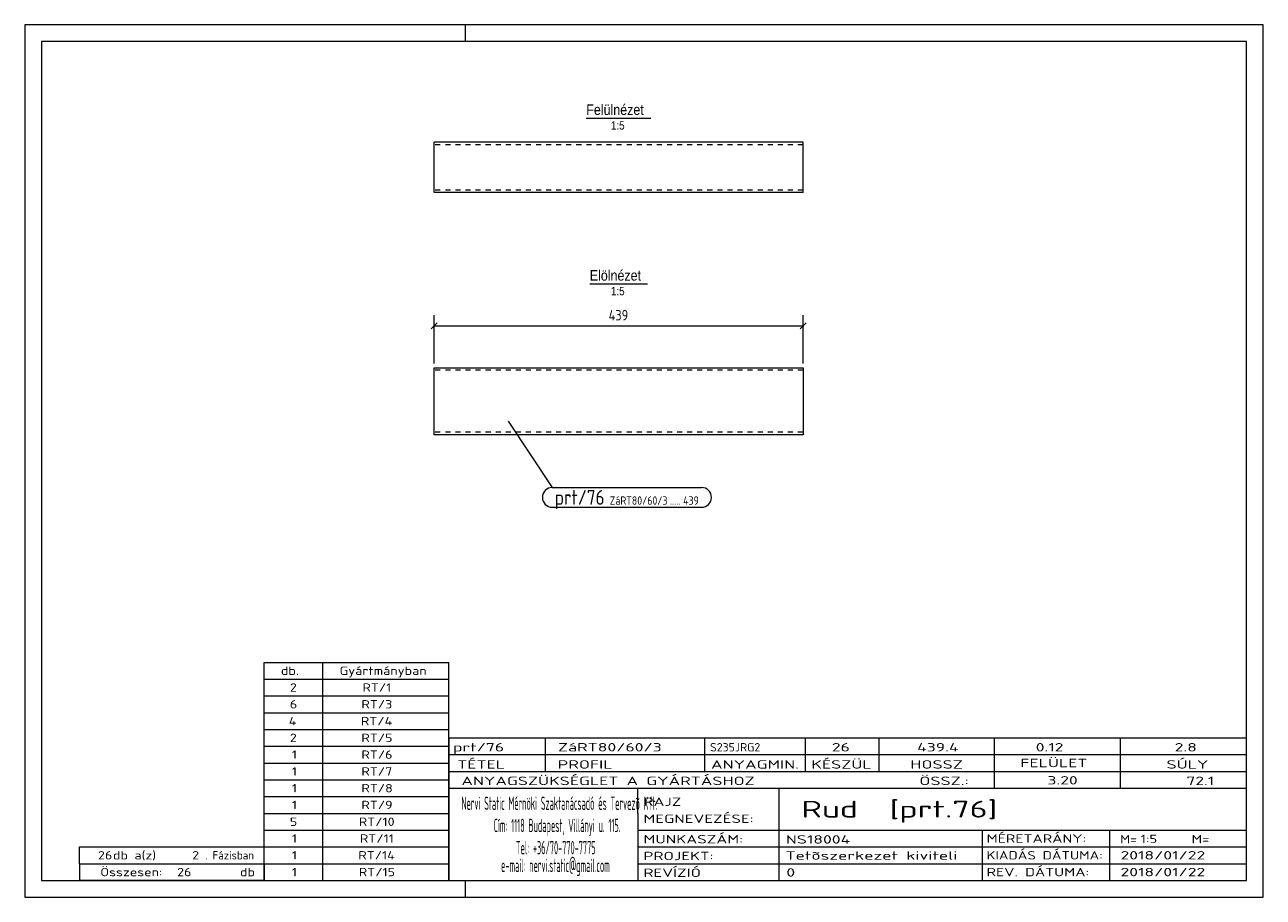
# Model space of a CAD drawing. Header units: millimetres. Extents: x 1 to 296, y 1 to 209.
import ezdxf

# ---------------------------------------------------------------- set-up
doc = ezdxf.new("R2010")
doc.units = ezdxf.units.MM
doc.header["$LTSCALE"] = 0.6
doc.linetypes.add('XKITLINE00', pattern=[0])
doc.linetypes.add('XKITLINE02', pattern=[4, 2, -2])
for name, color, linetype, lineweight in [('DrawingSheet', 5, 'Continuous', 0), ('OtherObjectType', 1, 'Continuous', 0), ('Part', 2, 'Continuous', 0), ('PartMark', 3, 'Continuous', 0), ('Z-DIMENSIONS', 1, 'Continuous', 0)]:
    doc.layers.add(name, color=color, linetype=linetype, lineweight=lineweight)
doc.styles.add('ARIAL', font='ARIAL.TTF')
doc.styles.add('ISOCPEUR', font='ISOCPEUR.TTF')

msp = doc.modelspace()

# ---------------------------------------------------------------- linework, layer by layer
at = {"layer": 'DrawingSheet', "color": 2, "linetype": 'XKITLINE00', "lineweight": 0}
for p, q in [((296, 209), (1, 209)), ((1, 209), (1, 1)), ((106, 205), (106, 209)), ((296, 1), (296, 209)), ((106, 1), (106, 5)), ((1, 1), (296, 1))]:
    msp.add_line(p, q, dxfattribs=at)
at = {"layer": 'DrawingSheet', "color": 3, "linetype": 'XKITLINE00', "lineweight": 0}
for p, q in [((292, 205), (5, 205)), ((5, 205), (5, 5)), ((292, 5), (292, 205)), ((5, 5), (292, 5))]:
    msp.add_line(p, q, dxfattribs=at)
at = {"layer": 'OtherObjectType', "color": 6, "linetype": 'XKITLINE00', "lineweight": 0}
for p, q in [((134.75, 186.75), (150.13, 186.75)), ((135.58, 147.25), (149.3, 147.25))]:
    msp.add_line(p, q, dxfattribs=at)
at = {"layer": 'OtherObjectType', "color": 7, "linetype": 'XKITLINE00', "lineweight": 0}
for p, q in [((58, 57), (102, 57)), ((58, 53), (58, 57)), ((72, 53), (72, 57)), ((102, 53), (102, 57)), ((58, 53), (102, 53)), ((58, 49), (58, 53)), ((72, 49), (72, 53)), ((102, 49), (102, 53)), ((58, 49), (102, 49)), ((58, 45), (58, 49)), ((72, 45), (72, 49)), ((102, 45), (102, 49)), ((58, 45), (102, 45)), ((58, 41), (58, 45)), ((72, 41), (72, 45)), ((102, 41), (102, 45)), ((58, 41), (102, 41)), ((58, 37), (58, 41)), ((72, 37), (72, 41)), ((102, 37), (102, 41)), ((102, 39), (292, 39)), ((102, 39), (102, 35)), ((102, 39), (292, 39)), ((125, 35), (125, 39)), ((163, 35), (163, 39)), ((187, 35), (187, 39)), ((204.5, 35), (204.5, 39)), ((232, 35), (232, 39)), ((262, 35), (262, 39)), ((292, 35), (292, 39)), ((58, 37), (102, 37)), ((58, 33), (58, 37)), ((72, 33), (72, 37)), ((102, 33), (102, 37)), ((58, 33), (102, 33)), ((58, 29), (58, 33)), ((72, 29), (72, 33)), ((102, 35), (292, 35)), ((102, 35), (102, 5)), ((102, 35), (292, 35)), ((102, 29), (102, 33)), ((125, 31), (125, 35)), ((163, 31), (163, 35)), ((187, 31), (187, 35)), ((204.5, 31), (204.5, 35)), ((232, 31), (232, 35)), ((262, 31), (262, 35)), ((292, 31), (292, 35)), ((102, 31), (292, 31)), ((232, 27), (232, 31)), ((262, 27), (262, 31)), ((292, 27), (292, 31)), ((58, 29), (102, 29)), ((58, 25), (58, 29)), ((72, 25), (72, 29)), ((102, 25), (102, 29)), ((102, 27), (292, 27)), ((147, 21), (147, 27)), ((180.7, 17), (180.7, 27)), ((292, 21), (292, 27)), ((58, 25), (102, 25)), ((58, 21), (58, 25)), ((72, 21), (72, 25)), ((102, 21), (102, 25)), ((58, 21), (102, 21)), ((58, 17), (58, 21)), ((72, 17), (72, 21)), ((102, 17), (102, 21)), ((147, 21), (147, 5)), ((292, 17), (292, 21)), ((58, 17), (102, 17)), ((58, 13), (58, 17)), ((72, 13), (72, 17)), ((102, 13), (102, 17)), ((147, 17), (292, 17)), ((180.7, 5), (180.7, 17)), ((229.16, 13), (229.16, 17)), ((259.5, 5), (259.5, 17)), ((292, 13), (292, 17)), ((14, 9), (14, 13)), ((14, 13), (58, 13)), ((14, 13), (58, 13)), ((58, 9), (58, 13)), ((58, 13), (102, 13)), ((58, 9), (58, 13)), ((72, 9), (72, 13)), ((102, 9), (102, 13)), ((147, 13), (292, 13)), ((229.16, 5), (229.16, 13)), ((292, 9), (292, 13)), ((14, 9), (58, 9)), ((14, 9), (14, 5)), ((14, 9), (58, 9)), ((58, 9), (58, 5)), ((58, 9), (102, 9)), ((58, 5), (58, 9)), ((72, 5), (72, 9)), ((102, 5), (102, 9)), ((147, 9), (292, 9)), ((292, 5), (292, 9)), ((58, 5), (14, 5)), ((58, 5), (102, 5)), ((102, 5), (292, 5)), ((139.5, 5), (292, 5))]:
    msp.add_line(p, q, dxfattribs=at)
at = {"layer": 'Part', "color": 2, "linetype": 'XKITLINE00', "lineweight": 0}
for p, q in [((98.5, 169), (98.5, 181)), ((186.38, 181), (98.5, 181)), ((186.38, 169), (186.38, 181)), ((186.38, 169), (98.5, 169)), ((98.5, 111.25), (98.5, 127.25)), ((98.5, 127.25), (186.38, 127.25)), ((186.38, 127.25), (186.38, 111.25)), ((186.38, 111.25), (98.5, 111.25))]:
    msp.add_line(p, q, dxfattribs=at)
at = {"layer": 'Part', "color": 7, "linetype": 'XKITLINE02', "lineweight": 0}
for p, q in [((186.38, 180.4), (98.5, 180.4)), ((186.38, 169.6), (98.5, 169.6)), ((186.38, 126.65), (98.5, 126.65)), ((186.38, 111.85), (98.5, 111.85))]:
    msp.add_line(p, q, dxfattribs=at)
at = {"layer": 'PartMark', "color": 7, "linetype": 'XKITLINE00', "lineweight": 0}
for p, q in [((116.14, 114.51), (126.64, 98.67)), ((126.64, 98.67), (162.23, 98.67)), ((126.64, 93.97), (162.23, 93.97))]:
    msp.add_line(p, q, dxfattribs=at)
for centre, start, end in [((126.64, 96.32), 90, 270), ((162.23, 96.32), 270, 90)]:
    msp.add_arc(centre, 2.35, start, end, dxfattribs=at)
at = {"layer": 'Z-DIMENSIONS', "color": 7, "linetype": 'XKITLINE00', "lineweight": 0}
for p, q in [((98.5, 128.25), (98.5, 139.75)), ((186.38, 128.25), (186.38, 139.75)), ((99.21, 137.96), (97.79, 136.54)), ((98.5, 137.25), (186.38, 137.25)), ((187.09, 137.96), (185.68, 136.54))]:
    msp.add_line(p, q, dxfattribs=at)
at = {"layer": 'Z-DIMENSIONS', "color": 3}
for p in [(98.5, 137.25), (186.38, 137.25)]:
    msp.add_point(p, dxfattribs=at)

# ---------------------------------------------------------------- texts
at = {"layer": 'OtherObjectType', "color": 6, "style": 'ARIAL', "width": 0.85}
for s, height, p in [('Felülnézet', 2.5, (134.75, 187.5)), ('1:5', 2, (140.59, 184)), ('Elölnézet', 2.5, (135.58, 148)), ('1:5', 2, (140.59, 144.5))]:
    msp.add_text(s, height=height, dxfattribs=at).set_placement(p)
at = {"layer": 'OtherObjectType', "color": 7, "style": 'ISOCPEUR'}
for s, height, width, p in [('db.', 2, 1.211571, (62, 54)), ('Gyártmányban', 2, 1.211571, (76, 54)), ('2', 2, 1.211571, (64.14, 50)), ('RT/1', 2, 1.211571, (81.43, 50)), ('6', 2, 1.211571, (64.14, 46)), ('RT/3', 2, 1.211571, (81.18, 46)), ('4', 2, 1.211571, (63.9, 42)), ('RT/4', 2, 1.211571, (81.06, 42)), ('2', 2, 1.211571, (64.14, 38)), ('RT/5', 2, 1.211571, (81.18, 38)), ('1', 2, 1.211571, (64.63, 34)), ('RT/6', 2, 1.211571, (81.18, 34)), ('prt/76', 2, 1.525501, (103, 35.76)), ('ZáRT80/60/3', 2, 1.525501, (128, 35.76)), ('S235JRG2', 2, 1.02, (164.22, 35.76)), ('26', 2, 1.525501, (193.24, 35.76)), ('439.4', 2, 1.525501, (213.55, 35.76)), ('0.12', 2, 1.525501, (241.81, 35.76)), ('2.8', 2, 1.525501, (274.91, 35.76)), ('TÉTEL', 2, 1.525501, (104, 31.66)), ('PROFIL', 2, 1.525501, (127.96, 31.66)), ('ANYAGMIN.', 2, 1.525501, (164.47, 31.66)), ('KÉSZÜL', 2, 1.525501, (188.37, 31.66)), ('HOSSZ', 2, 1.525501, (211.96, 31.66)), ('FELÜLET', 2, 1.525501, (238.13, 32)), ('SÚLY', 2, 1.525501, (272.96, 31.66)), ('1', 2, 1.211571, (64.63, 30)), ('RT/7', 2, 1.211571, (81.18, 30)), ('ANYAGSZÜKSÉGLET A GYÁRTÁSHOZ', 2, 1.525501, (105, 27.75)), ('ÖSSZ.:', 2, 1.525501, (214.1, 27.75)), ('3.20', 2, 1.525501, (244.59, 27.88)), ('72.1', 2, 1.525501, (277.68, 27.75)), ('1', 2, 1.211571, (64.63, 26)), ('RT/8', 2, 1.211571, (81.18, 26)), ('1', 2, 1.211571, (64.63, 22)), ('RT/9', 2, 1.211571, (81.18, 22)), ('Nervi Static Mérnöki\xa0Szaktanácsadó\xa0és\xa0Tervezõ Kft.', 3.1765, 0.403093, (105, 21.82)), ('RAJZ', 2, 1.445, (148.38, 22.78)), ('Rud  [prt.76]', 4, 1.474651, (186, 20)), ('MEGNEVEZÉSE:', 2, 1.445, (148.38, 18.72)), ('5', 2, 1.211571, (64.14, 18)), ('RT/10', 2, 1.211571, (80.57, 18)), ('Cím:\xa01118 Budapest, Villányi u. 115.', 3.1765, 0.403093, (112.69, 16.53)), ('1', 2, 1.211571, (64.63, 14)), ('RT/11', 2, 1.211571, (80.82, 14)), ('MUNKASZÁM:', 2, 1.445, (148.38, 13.84)), ('NS18004', 2, 1.525501, (182.28, 13.78)), ('MÉRETARÁNY:', 2, 1.36, (230.1, 14)), ('M=', 2, 1.211571, (261.91, 13.84)), ('1:5', 2, 1.275, (266.79, 13.9)), ('M=', 2, 1.275, (278.95, 13.87)), ('26', 2, 1.211571, (18.43, 10)), ('db a(z)', 2, 1.211571, (22, 10)), ('2', 2, 1.211571, (40.86, 10)), ('. Fázisban', 2, 0.935, (44, 10)), ('1', 2, 1.211571, (64.63, 10)), ('RT/14', 2, 1.211571, (80.45, 10)), ('Tel:\xa0+36/70-770-7775', 3.1765, 0.403093, (117.97, 11.24)), ('PROJEKT:', 2, 1.445, (148.38, 9.84)), ('Tetõszerkezet kiviteli ', 2, 1.525501, (182.2, 9.94)), ('KIADÁS DÁTUMA:', 2, 1.275, (230.1, 10)), ('2018/01/22', 2, 1.525501, (262, 10)), ('e-mail:\xa0nervi.static@gmail.com', 3.1765, 0.403093, (114.45, 7)), ('Összesen:            db', 2, 1.211571, (19, 6)), ('26', 2, 1.211571, (37.29, 6)), ('1', 2, 1.211571, (64.63, 6)), ('RT/15', 2, 1.211571, (80.57, 6)), ('REVÍZIÓ', 2, 1.445, (148.38, 5.84)), ('0', 2, 1.525501, (182.41, 5.92)), ('REV. DÁTUMA:', 2, 1.36, (230.1, 6)), ('2018/01/22', 2, 1.525501, (262, 6))]:
    msp.add_text(s, height=height, dxfattribs=dict(at, width=width)).set_placement(p)
at = {"layer": 'PartMark', "color": 3, "style": 'ISOCPEUR', "width": 0.85}
msp.add_text('prt/76', height=3.5, dxfattribs=at).set_placement((127.24, 94.57))
at = {"layer": 'PartMark', "color": 4, "style": 'ISOCPEUR', "width": 0.85}
for s, p in [('ZáRT80/60/3', (140.32, 94.57)), ('.....', (154.67, 94.57)), ('439', (157.84, 94.57))]:
    msp.add_text(s, height=2, dxfattribs=at).set_placement(p)
at = {"layer": 'Z-DIMENSIONS', "color": 3, "style": 'ISOCPEUR', "width": 0.85}
msp.add_text('439', height=2.5, dxfattribs=at).set_placement((140.08, 138.5))

doc.saveas('drawing.dxf')
